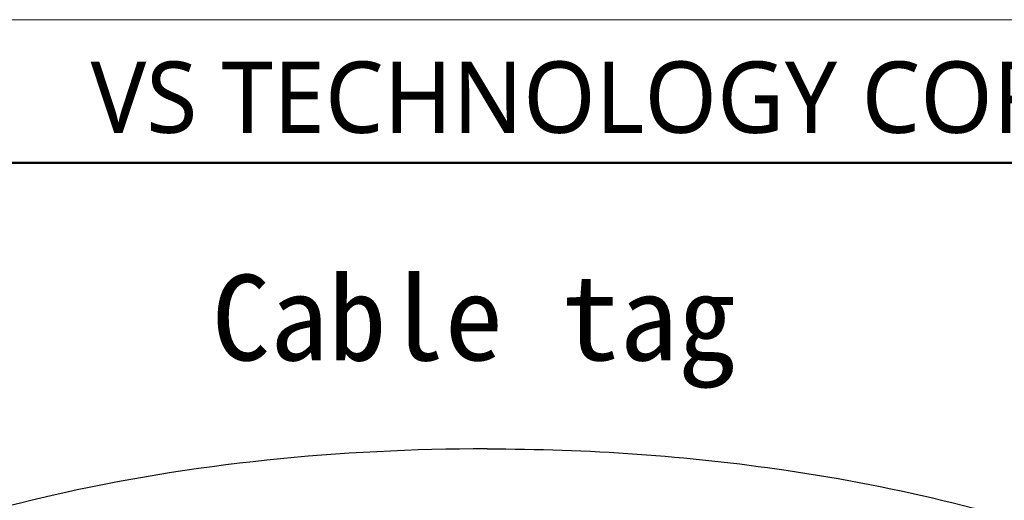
# Model space of a CAD drawing. Header units: millimetres. Extents: x -201 to 202, y 143 to 428.
# Tile 27 of 28: x 142 to 176, y 411 to 428. Entities that reach past the tile are written whole.
import ezdxf

# ---------------------------------------------------------------- set-up
doc = ezdxf.new("R2010")
doc.units = ezdxf.units.MM
doc.header["$LTSCALE"] = 0.25
doc.linetypes.add('HIDDEN', pattern=[9.525, 6.35, -3.175])
doc.layers.add('CABLE TAG (BLUE)', color=7, linetype='Continuous')
doc.layers.add('FORM', color=7, linetype='Continuous')
doc.layers.add('EMPTY LINE', color=252, linetype='Continuous', lineweight=0, plot=False)
doc.layers.add('TXT1', color=5, linetype='Continuous', lineweight=15)
doc.styles.add('VS Standard', font='msgothic.ttc', dxfattribs={"height": 3})
doc.styles.add('VST_ﾒｲﾘｵ', font='txt', dxfattribs={"height": 2.5})

msp = doc.modelspace()

# ---------------------------------------------------------------- linework, layer by layer
at = {"layer": 'CABLE TAG (BLUE)'}
for points, knots in [([(158.2043, 412.7156), (153.0614, 412.7134), (147.8712, 412.2068), (139.1904, 410.2142), (135.1862, 408.8906), (129.4001, 405.4516), (126.6325, 403.184), (125.8911, 400.2141)], [5.6003084, 5.6003084, 5.6003084, 5.6003084, 7.9254145, 7.9254145, 9.6774696, 9.6774696, 10.9998668, 10.9998668, 10.9998668, 10.9998668]), ([(158.2043, 412.7156), (161.7176, 412.717), (165.2237, 412.4748), (172.5724, 411.397), (176.5652, 410.4589), (183.0209, 407.9061), (186.229, 406.2295), (189.2132, 403.0176), (190.0853, 401.754), (190.4839, 400.3561), (190.5192, 400.2141)], [0, 0, 0, 0, 1.5883169, 1.5883169, 3.3772984, 3.3772984, 4.7810972, 4.7810972, 5.327238, 5.3884661, 5.3884661, 5.3884661, 5.3884661])]:
    msp.add_open_spline(points, degree=3, knots=knots, dxfattribs=at)
at = {"layer": 'EMPTY LINE'}
msp.add_line((201.5, 427.75), (-201.5, 427.75), dxfattribs=at)
at = {"layer": 'FORM', "linetype": 'HIDDEN'}
msp.add_lwpolyline([(-196.5, 422.75), (196.5, 422.75), (196.5, 147.75), (-196.5, 147.75)], close=True, dxfattribs=at)
at = {"layer": 'FORM'}
for points in [[(-196.5, 422.75), (-196.5, 147.75), (-78.5, 147.75), (-78.5, 159.75), (16.5, 159.75), (16.5, 177.25), (196.5, 177.25), (196.5, 422.75), (-196.5, 422.75)], [(196.4784, 422.7158), (119.3906, 422.7158), (119.3906, 381.8089), (196.4784, 381.8089)]]:
    msp.add_lwpolyline(points, close=True, dxfattribs=at)

# ---------------------------------------------------------------- texts
at = {"layer": 'FORM', "insert": (194.5, 423.75), "char_height": 2.5, "attachment_point": 9, "style": 'VST_ﾒｲﾘｵ'}
msp.add_mtext('{\\fMeiryo|b0|i0|c128|p50;VS TECHNOLOGY CORPORATION}', dxfattribs=at)
at = {"layer": 'TXT1', "insert": (148.56, 418.8156), "char_height": 3, "width": 22.720286, "attachment_point": 1, "style": 'VS Standard'}
msp.add_mtext('Cable tag ', dxfattribs=at)

doc.saveas('drawing.dxf')
